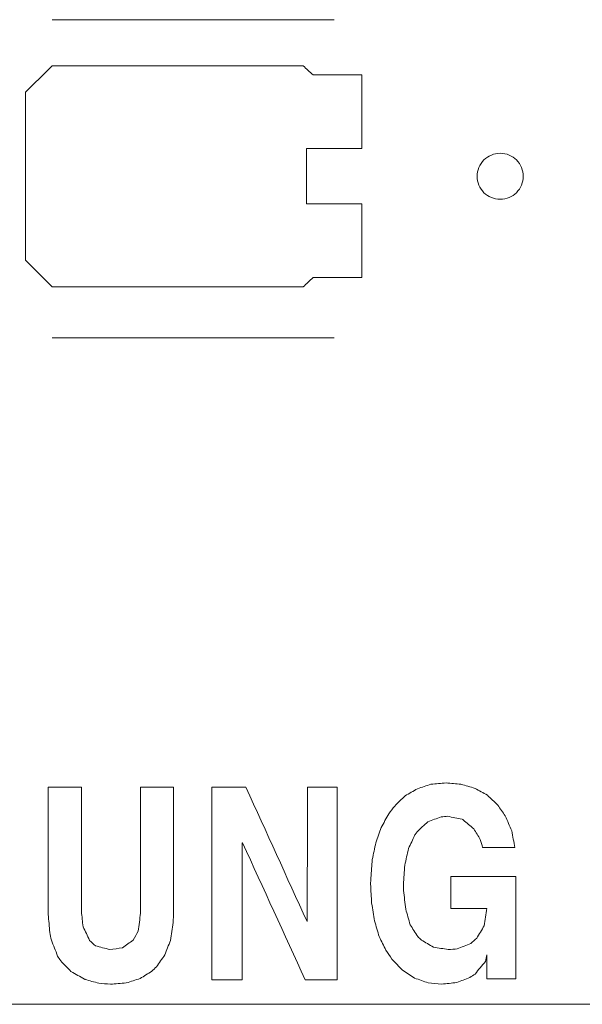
# Model space of a CAD drawing. Header units: inches. Extents: x -30 to 641, y 180 to 601.
# Tile 190 of 252: x 471.58 to 477.68, y 542.23 to 552.91. Entities that reach past the tile are written whole.
import ezdxf

# ---------------------------------------------------------------- set-up
doc = ezdxf.new("R2010")
doc.units = ezdxf.units.IN
doc.header["$MEASUREMENT"] = 0
doc.layers.add('1', color=7, linetype='Continuous')

# ---------------------------------------------------------------- blocks, each defined once
blk = doc.blocks.new('block 47')
at = {"layer": '1', "color": 155, "lineweight": 18, "true_color": 0x4c7299}
blk.add_lwpolyline([(518.34, 542.226), (409.453, 542.226)], dxfattribs=at)
blk = doc.blocks.new('block 1387')
at = {"layer": '1', "color": 18, "lineweight": 13, "true_color": 0x4c0000}
blk.add_lwpolyline([(518.34, 542.226), (409.453, 542.226)], dxfattribs=at)
blk = doc.blocks.new('block 1414')
at = {"layer": '1', "color": 252, "lineweight": 13, "true_color": 0x848484}
blk.add_lwpolyline([(474.989, 549.461), (471.929, 549.461)], dxfattribs=at)
blk = doc.blocks.new('block 1420')
at = {"layer": '1', "color": 18, "lineweight": 13, "true_color": 0x4c0000}
blk.add_lwpolyline([(518.34, 542.226), (409.453, 542.226)], dxfattribs=at)
blk = doc.blocks.new('block 1523')
at = {"layer": '1', "color": 252, "lineweight": 13, "true_color": 0x848484}
blk.add_lwpolyline([(474.989, 552.914), (471.929, 552.914)], dxfattribs=at)
blk = doc.blocks.new('block 1721')
at = {"layer": '1', "color": 252, "lineweight": 13, "true_color": 0x848484}
blk.add_lwpolyline([(474.989, 549.461), (471.929, 549.461)], dxfattribs=at)
blk = doc.blocks.new('block 1724')
at = {"layer": '1', "color": 252, "lineweight": 13, "true_color": 0x848484}
blk.add_lwpolyline([(474.989, 552.914), (471.929, 552.914)], dxfattribs=at)
blk = doc.blocks.new('block 5771')
at = {"layer": '1', "color": 18, "lineweight": 13, "true_color": 0x4c0000}
blk.add_lwpolyline([(523.263, 542.226), (522.332, 544.1), (520.136, 544.879), (518.427, 543.296), (518.231, 542.226), (517.062, 542.226), (498.359, 542.226), (423.55, 542.226), (414.199, 542.226), (409.523, 542.226), (408.687, 544.367), (406.394, 544.774), (404.968, 542.934), (404.49, 542.226), (403.321, 542.226), (398.645, 542.226), (389.294, 542.226), (351.889, 542.226), (314.485, 542.226), (295.782, 542.226)], dxfattribs=at)
blk = doc.blocks.new('block 6037')
at = {"layer": '1', "color": 252, "lineweight": 13, "true_color": 0x848484}
blk.add_lwpolyline([(476.539, 551.214), (476.54, 551.238), (476.544, 551.262), (476.55, 551.285), (476.558, 551.309), (476.568, 551.332), (476.581, 551.353), (476.596, 551.373), (476.613, 551.392), (476.631, 551.408), (476.651, 551.422), (476.671, 551.434), (476.693, 551.445), (476.715, 551.453), (476.739, 551.459), (476.764, 551.463), (476.789, 551.464), (476.814, 551.463), (476.839, 551.459), (476.863, 551.453), (476.886, 551.445), (476.907, 551.434), (476.928, 551.422), (476.947, 551.408), (476.965, 551.392), (476.982, 551.373), (476.997, 551.353), (477.01, 551.332), (477.02, 551.309), (477.029, 551.285), (477.035, 551.262), (477.038, 551.238), (477.039, 551.214), (477.038, 551.19), (477.035, 551.166), (477.029, 551.142), (477.02, 551.119), (477.01, 551.096), (476.997, 551.075), (476.982, 551.055), (476.965, 551.036), (476.947, 551.02), (476.928, 551.006), (476.907, 550.993), (476.886, 550.983), (476.863, 550.975), (476.839, 550.969), (476.814, 550.965), (476.789, 550.964), (476.764, 550.965), (476.739, 550.969), (476.715, 550.975), (476.693, 550.983), (476.671, 550.993), (476.651, 551.006), (476.631, 551.02), (476.613, 551.036), (476.596, 551.055), (476.581, 551.075), (476.568, 551.096), (476.558, 551.119), (476.55, 551.142), (476.544, 551.166), (476.54, 551.19), (476.539, 551.214)], dxfattribs=at)
blk = doc.blocks.new('block 6038')
at = {"layer": '1', "color": 252, "lineweight": 13, "true_color": 0x848484}
blk.add_open_spline([(475.289, 551.514), (475.289, 551.781), (475.289, 552.047), (475.289, 552.314), (475.112, 552.314), (474.936, 552.314), (474.759, 552.314), (474.723, 552.347), (474.687, 552.381), (474.652, 552.414), (473.744, 552.414), (472.836, 552.414), (471.929, 552.414), (471.832, 552.318), (471.736, 552.222), (471.639, 552.126), (471.639, 551.518), (471.639, 550.91), (471.639, 550.302), (471.736, 550.206), (471.832, 550.11), (471.929, 550.014), (472.836, 550.014), (473.744, 550.014), (474.652, 550.014), (474.687, 550.047), (474.723, 550.081), (474.759, 550.114), (474.936, 550.114), (475.112, 550.114), (475.289, 550.114), (475.289, 550.381), (475.289, 550.647), (475.289, 550.914), (475.089, 550.914), (474.889, 550.914), (474.689, 550.914), (474.689, 551.114), (474.689, 551.314), (474.689, 551.514), (474.889, 551.514), (475.089, 551.514), (475.289, 551.514)], degree=3, knots=[0, 0, 0, 0, 1, 1, 1, 2, 2, 2, 3, 3, 3, 4, 4, 4, 5, 5, 5, 6, 6, 6, 7, 7, 7, 8, 8, 8, 9, 9, 9, 10, 10, 10, 11, 11, 11, 12, 12, 12, 13, 13, 13, 14, 14, 14, 14], dxfattribs=at)
blk = doc.blocks.new('block 6039')
at = {"layer": '1', "color": 252, "lineweight": 13, "true_color": 0x848484}
blk.add_open_spline([(475.289, 551.514), (475.289, 551.781), (475.289, 552.047), (475.289, 552.314), (475.112, 552.314), (474.936, 552.314), (474.759, 552.314), (474.723, 552.347), (474.687, 552.381), (474.652, 552.414), (473.744, 552.414), (472.836, 552.414), (471.929, 552.414), (471.832, 552.318), (471.736, 552.222), (471.639, 552.126), (471.639, 551.518), (471.639, 550.91), (471.639, 550.302), (471.736, 550.206), (471.832, 550.11), (471.929, 550.014), (472.836, 550.014), (473.744, 550.014), (474.652, 550.014), (474.687, 550.047), (474.723, 550.081), (474.759, 550.114), (474.936, 550.114), (475.112, 550.114), (475.289, 550.114), (475.289, 550.381), (475.289, 550.647), (475.289, 550.914), (475.089, 550.914), (474.889, 550.914), (474.689, 550.914), (474.689, 551.114), (474.689, 551.314), (474.689, 551.514), (474.889, 551.514), (475.089, 551.514), (475.289, 551.514)], degree=3, knots=[0, 0, 0, 0, 1, 1, 1, 2, 2, 2, 3, 3, 3, 4, 4, 4, 5, 5, 5, 6, 6, 6, 7, 7, 7, 8, 8, 8, 9, 9, 9, 10, 10, 10, 11, 11, 11, 12, 12, 12, 13, 13, 13, 14, 14, 14, 14], dxfattribs=at)
blk = doc.blocks.new('block 6084')
at = {"layer": '1', "color": 18, "lineweight": 13, "true_color": 0x4c0000}
blk.add_open_spline([(471.988, 542.75), (471.966, 542.808), (471.944, 542.866), (471.921, 542.923), (471.915, 542.951), (471.909, 542.978), (471.903, 543.005), (471.898, 543.07), (471.893, 543.135), (471.888, 543.2), (471.888, 543.661), (471.888, 544.121), (471.888, 544.581), (472.008, 544.581), (472.127, 544.581), (472.247, 544.581), (472.247, 544.132), (472.247, 543.683), (472.247, 543.234), (472.253, 543.178), (472.259, 543.123), (472.265, 543.067), (472.289, 543.018), (472.312, 542.969), (472.335, 542.92), (472.357, 542.9), (472.378, 542.88), (472.399, 542.861), (472.451, 542.847), (472.503, 542.834), (472.555, 542.82), (472.6, 542.826), (472.646, 542.832), (472.692, 542.839), (472.731, 542.867), (472.771, 542.895), (472.81, 542.923), (472.828, 542.955), (472.845, 542.987), (472.862, 543.019), (472.871, 543.085), (472.88, 543.15), (472.889, 543.215), (472.889, 543.67), (472.889, 544.126), (472.889, 544.581), (473.008, 544.581), (473.127, 544.581), (473.246, 544.581), (473.246, 544.131), (473.246, 543.68), (473.246, 543.23), (473.245, 543.191), (473.244, 543.151), (473.243, 543.112), (473.232, 543.048), (473.222, 542.984), (473.212, 542.92), (473.192, 542.867), (473.172, 542.814), (473.151, 542.761), (473.121, 542.718), (473.09, 542.675), (473.06, 542.632), (473.044, 542.616), (473.027, 542.6), (473.011, 542.584), (472.969, 542.558), (472.926, 542.532), (472.883, 542.506), (472.834, 542.49), (472.784, 542.474), (472.734, 542.458), (472.676, 542.453), (472.618, 542.448), (472.561, 542.444), (472.519, 542.447), (472.477, 542.451), (472.436, 542.455), (472.386, 542.468), (472.336, 542.482), (472.287, 542.495), (472.285, 542.496), (472.283, 542.498), (472.281, 542.499), (472.232, 542.526), (472.183, 542.553), (472.134, 542.58), (472.097, 542.62), (472.059, 542.659), (472.022, 542.698), (472.011, 542.715), (471.999, 542.733), (471.988, 542.75)], degree=3, knots=[0, 0, 0, 0, 1, 1, 1, 2, 2, 2, 3, 3, 3, 4, 4, 4, 5, 5, 5, 6, 6, 6, 7, 7, 7, 8, 8, 8, 9, 9, 9, 10, 10, 10, 11, 11, 11, 12, 12, 12, 13, 13, 13, 14, 14, 14, 15, 15, 15, 16, 16, 16, 17, 17, 17, 18, 18, 18, 19, 19, 19, 20, 20, 20, 21, 21, 21, 22, 22, 22, 23, 23, 23, 24, 24, 24, 25, 25, 25, 26, 26, 26, 27, 27, 27, 28, 28, 28, 29, 29, 29, 30, 30, 30, 31, 31, 31, 31], dxfattribs=at)
blk = doc.blocks.new('block 6085')
at = {"layer": '1', "color": 18, "lineweight": 13, "true_color": 0x4c0000}
blk.add_open_spline([(475.614, 542.717), (475.593, 542.749), (475.572, 542.781), (475.55, 542.813), (475.526, 542.862), (475.502, 542.911), (475.477, 542.96), (475.46, 543.017), (475.443, 543.074), (475.426, 543.13), (475.415, 543.194), (475.405, 543.258), (475.395, 543.322), (475.391, 543.391), (475.387, 543.46), (475.383, 543.529), (475.384, 543.552), (475.385, 543.576), (475.386, 543.599), (475.391, 543.666), (475.396, 543.732), (475.401, 543.798), (475.414, 543.859), (475.428, 543.919), (475.441, 543.979), (475.46, 544.035), (475.479, 544.09), (475.499, 544.145), (475.526, 544.195), (475.553, 544.244), (475.581, 544.293), (475.602, 544.321), (475.624, 544.35), (475.645, 544.378), (475.682, 544.415), (475.72, 544.452), (475.757, 544.489), (475.802, 544.515), (475.847, 544.541), (475.891, 544.566), (475.94, 544.582), (475.989, 544.598), (476.038, 544.614), (476.092, 544.619), (476.147, 544.624), (476.202, 544.629), (476.256, 544.624), (476.31, 544.619), (476.363, 544.614), (476.414, 544.6), (476.465, 544.585), (476.516, 544.57), (476.56, 544.545), (476.605, 544.521), (476.65, 544.496), (476.687, 544.461), (476.725, 544.425), (476.762, 544.389), (476.79, 544.35), (476.817, 544.31), (476.844, 544.271), (476.868, 544.217), (476.891, 544.163), (476.914, 544.109), (476.926, 544.048), (476.937, 543.988), (476.948, 543.928), (476.831, 543.928), (476.714, 543.928), (476.598, 543.928), (476.59, 543.957), (476.582, 543.987), (476.573, 544.016), (476.55, 544.054), (476.527, 544.093), (476.503, 544.131), (476.465, 544.163), (476.426, 544.195), (476.388, 544.227), (476.384, 544.229), (476.38, 544.232), (476.376, 544.234), (476.324, 544.245), (476.272, 544.256), (476.22, 544.267), (476.196, 544.265), (476.172, 544.262), (476.147, 544.26), (476.099, 544.243), (476.052, 544.225), (476.004, 544.208), (475.964, 544.17), (475.925, 544.132), (475.885, 544.094), (475.878, 544.084), (475.871, 544.074), (475.864, 544.064), (475.841, 544.015), (475.817, 543.966), (475.794, 543.917), (475.781, 543.856), (475.768, 543.796), (475.754, 543.736), (475.749, 543.666), (475.744, 543.595), (475.739, 543.525), (475.74, 543.504), (475.741, 543.483), (475.742, 543.462), (475.749, 543.395), (475.756, 543.327), (475.764, 543.259), (475.78, 543.203), (475.796, 543.146), (475.812, 543.09), (475.84, 543.047), (475.867, 543.004), (475.894, 542.96), (475.908, 542.948), (475.921, 542.936), (475.934, 542.923), (475.978, 542.898), (476.021, 542.872), (476.065, 542.846), (476.119, 542.837), (476.173, 542.829), (476.226, 542.82), (476.259, 542.823), (476.291, 542.825), (476.324, 542.828), (476.372, 542.847), (476.421, 542.867), (476.47, 542.887), (476.491, 542.905), (476.513, 542.923), (476.534, 542.942), (476.561, 542.987), (476.589, 543.033), (476.616, 543.079), (476.625, 543.141), (476.634, 543.204), (476.643, 543.267), (476.514, 543.267), (476.384, 543.267), (476.254, 543.267), (476.254, 543.383), (476.254, 543.498), (476.254, 543.614), (476.489, 543.614), (476.725, 543.614), (476.96, 543.614), (476.96, 543.243), (476.96, 542.873), (476.96, 542.503), (476.855, 542.503), (476.749, 542.503), (476.643, 542.503), (476.643, 542.589), (476.643, 542.675), (476.643, 542.761), (476.639, 542.738), (476.635, 542.714), (476.631, 542.691), (476.593, 542.645), (476.554, 542.6), (476.516, 542.554), (476.497, 542.542), (476.479, 542.53), (476.461, 542.517), (476.413, 542.499), (476.365, 542.48), (476.318, 542.462), (476.263, 542.456), (476.208, 542.45), (476.153, 542.444), (476.105, 542.448), (476.056, 542.453), (476.007, 542.458), (475.958, 542.476), (475.91, 542.493), (475.861, 542.51), (475.817, 542.538), (475.774, 542.567), (475.73, 542.595), (475.691, 542.636), (475.653, 542.676), (475.614, 542.717)], degree=3, knots=[0, 0, 0, 0, 1, 1, 1, 2, 2, 2, 3, 3, 3, 4, 4, 4, 5, 5, 5, 6, 6, 6, 7, 7, 7, 8, 8, 8, 9, 9, 9, 10, 10, 10, 11, 11, 11, 12, 12, 12, 13, 13, 13, 14, 14, 14, 15, 15, 15, 16, 16, 16, 17, 17, 17, 18, 18, 18, 19, 19, 19, 20, 20, 20, 21, 21, 21, 22, 22, 22, 23, 23, 23, 24, 24, 24, 25, 25, 25, 26, 26, 26, 27, 27, 27, 28, 28, 28, 29, 29, 29, 30, 30, 30, 31, 31, 31, 32, 32, 32, 33, 33, 33, 34, 34, 34, 35, 35, 35, 36, 36, 36, 37, 37, 37, 38, 38, 38, 39, 39, 39, 40, 40, 40, 41, 41, 41, 42, 42, 42, 43, 43, 43, 44, 44, 44, 45, 45, 45, 46, 46, 46, 47, 47, 47, 48, 48, 48, 49, 49, 49, 50, 50, 50, 51, 51, 51, 52, 52, 52, 53, 53, 53, 54, 54, 54, 55, 55, 55, 56, 56, 56, 57, 57, 57, 58, 58, 58, 59, 59, 59, 60, 60, 60, 61, 61, 61, 62, 62, 62, 62], dxfattribs=at)
blk = doc.blocks.new('block 6088')
at = {"layer": '1', "color": 18, "lineweight": 13, "true_color": 0x4c0000}
blk.add_open_spline([(475.021, 544.581), (475.021, 543.885), (475.021, 543.188), (475.021, 542.492), (474.905, 542.492), (474.789, 542.492), (474.674, 542.492), (474.447, 542.987), (474.221, 543.483), (473.995, 543.979), (473.993, 543.979), (473.991, 543.979), (473.989, 543.979), (473.989, 543.483), (473.989, 542.987), (473.989, 542.492), (473.879, 542.492), (473.769, 542.492), (473.66, 542.492), (473.66, 543.188), (473.66, 543.885), (473.66, 544.581), (473.784, 544.581), (473.907, 544.581), (474.031, 544.581), (474.252, 544.095), (474.474, 543.609), (474.695, 543.123), (474.698, 543.609), (474.698, 544.095), (474.698, 544.581), (474.806, 544.581), (474.913, 544.581), (475.021, 544.581)], degree=3, knots=[0, 0, 0, 0, 1, 1, 1, 2, 2, 2, 3, 3, 3, 4, 4, 4, 5, 5, 5, 6, 6, 6, 7, 7, 7, 8, 8, 8, 9, 9, 9, 10, 10, 10, 11, 11, 11, 11], dxfattribs=at)
blk = doc.blocks.new('block 6108')
at = {"layer": '1', "color": 18, "lineweight": 13, "true_color": 0x4c0000}
blk.add_open_spline([(475.614, 542.717), (475.593, 542.749), (475.572, 542.781), (475.55, 542.813), (475.526, 542.862), (475.502, 542.911), (475.477, 542.96), (475.46, 543.017), (475.443, 543.074), (475.426, 543.13), (475.415, 543.194), (475.405, 543.258), (475.395, 543.322), (475.391, 543.391), (475.387, 543.46), (475.383, 543.529), (475.384, 543.552), (475.385, 543.576), (475.386, 543.599), (475.391, 543.666), (475.396, 543.732), (475.401, 543.798), (475.414, 543.859), (475.428, 543.919), (475.441, 543.979), (475.46, 544.035), (475.479, 544.09), (475.499, 544.145), (475.526, 544.195), (475.553, 544.244), (475.581, 544.293), (475.602, 544.321), (475.624, 544.35), (475.645, 544.378), (475.682, 544.415), (475.72, 544.452), (475.757, 544.489), (475.802, 544.515), (475.847, 544.541), (475.891, 544.566), (475.94, 544.582), (475.989, 544.598), (476.038, 544.614), (476.092, 544.619), (476.147, 544.624), (476.202, 544.629), (476.256, 544.624), (476.31, 544.619), (476.363, 544.614), (476.414, 544.6), (476.465, 544.585), (476.516, 544.57), (476.56, 544.545), (476.605, 544.521), (476.65, 544.496), (476.687, 544.461), (476.725, 544.425), (476.762, 544.389), (476.79, 544.35), (476.817, 544.31), (476.844, 544.271), (476.868, 544.217), (476.891, 544.163), (476.914, 544.109), (476.926, 544.048), (476.937, 543.988), (476.948, 543.928), (476.831, 543.928), (476.714, 543.928), (476.598, 543.928), (476.59, 543.957), (476.582, 543.987), (476.573, 544.016), (476.55, 544.054), (476.527, 544.093), (476.503, 544.131), (476.465, 544.163), (476.426, 544.195), (476.388, 544.227), (476.384, 544.229), (476.38, 544.232), (476.376, 544.234), (476.324, 544.245), (476.272, 544.256), (476.22, 544.267), (476.196, 544.265), (476.172, 544.262), (476.147, 544.26), (476.099, 544.243), (476.052, 544.225), (476.004, 544.208), (475.964, 544.17), (475.925, 544.132), (475.885, 544.094), (475.878, 544.084), (475.871, 544.074), (475.864, 544.064), (475.841, 544.015), (475.817, 543.966), (475.794, 543.917), (475.781, 543.856), (475.768, 543.796), (475.754, 543.736), (475.749, 543.666), (475.744, 543.595), (475.739, 543.525), (475.74, 543.504), (475.741, 543.483), (475.742, 543.462), (475.749, 543.395), (475.756, 543.327), (475.764, 543.259), (475.78, 543.203), (475.796, 543.146), (475.812, 543.09), (475.84, 543.047), (475.867, 543.004), (475.894, 542.96), (475.908, 542.948), (475.921, 542.936), (475.934, 542.923), (475.978, 542.898), (476.021, 542.872), (476.065, 542.846), (476.119, 542.837), (476.173, 542.829), (476.226, 542.82), (476.259, 542.823), (476.291, 542.825), (476.324, 542.828), (476.372, 542.847), (476.421, 542.867), (476.47, 542.887), (476.491, 542.905), (476.513, 542.923), (476.534, 542.942), (476.561, 542.987), (476.589, 543.033), (476.616, 543.079), (476.625, 543.141), (476.634, 543.204), (476.643, 543.267), (476.514, 543.267), (476.384, 543.267), (476.254, 543.267), (476.254, 543.383), (476.254, 543.498), (476.254, 543.614), (476.489, 543.614), (476.725, 543.614), (476.96, 543.614), (476.96, 543.243), (476.96, 542.873), (476.96, 542.503), (476.855, 542.503), (476.749, 542.503), (476.643, 542.503), (476.643, 542.589), (476.643, 542.675), (476.643, 542.761), (476.639, 542.738), (476.635, 542.714), (476.631, 542.691), (476.593, 542.645), (476.554, 542.6), (476.516, 542.554), (476.497, 542.542), (476.479, 542.53), (476.461, 542.517), (476.413, 542.499), (476.365, 542.48), (476.318, 542.462), (476.263, 542.456), (476.208, 542.45), (476.153, 542.444), (476.105, 542.448), (476.056, 542.453), (476.007, 542.458), (475.958, 542.476), (475.91, 542.493), (475.861, 542.51), (475.817, 542.538), (475.774, 542.567), (475.73, 542.595), (475.691, 542.636), (475.653, 542.676), (475.614, 542.717)], degree=3, knots=[0, 0, 0, 0, 1, 1, 1, 2, 2, 2, 3, 3, 3, 4, 4, 4, 5, 5, 5, 6, 6, 6, 7, 7, 7, 8, 8, 8, 9, 9, 9, 10, 10, 10, 11, 11, 11, 12, 12, 12, 13, 13, 13, 14, 14, 14, 15, 15, 15, 16, 16, 16, 17, 17, 17, 18, 18, 18, 19, 19, 19, 20, 20, 20, 21, 21, 21, 22, 22, 22, 23, 23, 23, 24, 24, 24, 25, 25, 25, 26, 26, 26, 27, 27, 27, 28, 28, 28, 29, 29, 29, 30, 30, 30, 31, 31, 31, 32, 32, 32, 33, 33, 33, 34, 34, 34, 35, 35, 35, 36, 36, 36, 37, 37, 37, 38, 38, 38, 39, 39, 39, 40, 40, 40, 41, 41, 41, 42, 42, 42, 43, 43, 43, 44, 44, 44, 45, 45, 45, 46, 46, 46, 47, 47, 47, 48, 48, 48, 49, 49, 49, 50, 50, 50, 51, 51, 51, 52, 52, 52, 53, 53, 53, 54, 54, 54, 55, 55, 55, 56, 56, 56, 57, 57, 57, 58, 58, 58, 59, 59, 59, 60, 60, 60, 61, 61, 61, 62, 62, 62, 62], dxfattribs=at)
blk = doc.blocks.new('block 6122')
at = {"layer": '1', "color": 18, "lineweight": 13, "true_color": 0x4c0000}
blk.add_open_spline([(475.021, 544.581), (475.021, 543.885), (475.021, 543.188), (475.021, 542.492), (474.905, 542.492), (474.789, 542.492), (474.674, 542.492), (474.447, 542.987), (474.221, 543.483), (473.995, 543.979), (473.993, 543.979), (473.991, 543.979), (473.989, 543.979), (473.989, 543.483), (473.989, 542.987), (473.989, 542.492), (473.879, 542.492), (473.769, 542.492), (473.66, 542.492), (473.66, 543.188), (473.66, 543.885), (473.66, 544.581), (473.784, 544.581), (473.907, 544.581), (474.031, 544.581), (474.252, 544.095), (474.474, 543.609), (474.695, 543.123), (474.698, 543.609), (474.698, 544.095), (474.698, 544.581), (474.806, 544.581), (474.913, 544.581), (475.021, 544.581)], degree=3, knots=[0, 0, 0, 0, 1, 1, 1, 2, 2, 2, 3, 3, 3, 4, 4, 4, 5, 5, 5, 6, 6, 6, 7, 7, 7, 8, 8, 8, 9, 9, 9, 10, 10, 10, 11, 11, 11, 11], dxfattribs=at)
blk = doc.blocks.new('block 6135')
at = {"layer": '1', "color": 18, "lineweight": 13, "true_color": 0x4c0000}
blk.add_open_spline([(471.988, 542.75), (471.966, 542.808), (471.944, 542.866), (471.921, 542.923), (471.915, 542.951), (471.909, 542.978), (471.903, 543.005), (471.898, 543.07), (471.893, 543.135), (471.888, 543.2), (471.888, 543.661), (471.888, 544.121), (471.888, 544.581), (472.008, 544.581), (472.127, 544.581), (472.247, 544.581), (472.247, 544.132), (472.247, 543.683), (472.247, 543.234), (472.253, 543.178), (472.259, 543.123), (472.265, 543.067), (472.289, 543.018), (472.312, 542.969), (472.335, 542.92), (472.357, 542.9), (472.378, 542.88), (472.399, 542.861), (472.451, 542.847), (472.503, 542.834), (472.555, 542.82), (472.6, 542.826), (472.646, 542.832), (472.692, 542.839), (472.731, 542.867), (472.771, 542.895), (472.81, 542.923), (472.828, 542.955), (472.845, 542.987), (472.862, 543.019), (472.871, 543.085), (472.88, 543.15), (472.889, 543.215), (472.889, 543.67), (472.889, 544.126), (472.889, 544.581), (473.008, 544.581), (473.127, 544.581), (473.246, 544.581), (473.246, 544.131), (473.246, 543.68), (473.246, 543.23), (473.245, 543.191), (473.244, 543.151), (473.243, 543.112), (473.232, 543.048), (473.222, 542.984), (473.212, 542.92), (473.192, 542.867), (473.172, 542.814), (473.151, 542.761), (473.121, 542.718), (473.09, 542.675), (473.06, 542.632), (473.044, 542.616), (473.027, 542.6), (473.011, 542.584), (472.969, 542.558), (472.926, 542.532), (472.883, 542.506), (472.834, 542.49), (472.784, 542.474), (472.734, 542.458), (472.676, 542.453), (472.618, 542.448), (472.561, 542.444), (472.519, 542.447), (472.477, 542.451), (472.436, 542.455), (472.386, 542.468), (472.336, 542.482), (472.287, 542.495), (472.285, 542.496), (472.283, 542.498), (472.281, 542.499), (472.232, 542.526), (472.183, 542.553), (472.134, 542.58), (472.097, 542.62), (472.059, 542.659), (472.022, 542.698), (472.011, 542.715), (471.999, 542.733), (471.988, 542.75)], degree=3, knots=[0, 0, 0, 0, 1, 1, 1, 2, 2, 2, 3, 3, 3, 4, 4, 4, 5, 5, 5, 6, 6, 6, 7, 7, 7, 8, 8, 8, 9, 9, 9, 10, 10, 10, 11, 11, 11, 12, 12, 12, 13, 13, 13, 14, 14, 14, 15, 15, 15, 16, 16, 16, 17, 17, 17, 18, 18, 18, 19, 19, 19, 20, 20, 20, 21, 21, 21, 22, 22, 22, 23, 23, 23, 24, 24, 24, 25, 25, 25, 26, 26, 26, 27, 27, 27, 28, 28, 28, 29, 29, 29, 30, 30, 30, 31, 31, 31, 31], dxfattribs=at)
blk = doc.blocks.new('block 6429')
at = {"layer": '1', "color": 252, "lineweight": 13, "true_color": 0x848484}
blk.add_open_spline([(475.289, 551.514), (475.289, 551.781), (475.289, 552.047), (475.289, 552.314), (475.112, 552.314), (474.936, 552.314), (474.759, 552.314), (474.723, 552.347), (474.687, 552.381), (474.652, 552.414), (473.744, 552.414), (472.836, 552.414), (471.929, 552.414), (471.832, 552.318), (471.736, 552.222), (471.639, 552.126), (471.639, 551.518), (471.639, 550.91), (471.639, 550.302), (471.736, 550.206), (471.832, 550.11), (471.929, 550.014), (472.836, 550.014), (473.744, 550.014), (474.652, 550.014), (474.687, 550.047), (474.723, 550.081), (474.759, 550.114), (474.936, 550.114), (475.112, 550.114), (475.289, 550.114), (475.289, 550.381), (475.289, 550.647), (475.289, 550.914), (475.089, 550.914), (474.889, 550.914), (474.689, 550.914), (474.689, 551.114), (474.689, 551.314), (474.689, 551.514), (474.889, 551.514), (475.089, 551.514), (475.289, 551.514)], degree=3, knots=[0, 0, 0, 0, 1, 1, 1, 2, 2, 2, 3, 3, 3, 4, 4, 4, 5, 5, 5, 6, 6, 6, 7, 7, 7, 8, 8, 8, 9, 9, 9, 10, 10, 10, 11, 11, 11, 12, 12, 12, 13, 13, 13, 14, 14, 14, 14], dxfattribs=at)
blk = doc.blocks.new('block 6430')
at = {"layer": '1', "color": 252, "lineweight": 13, "true_color": 0x848484}
blk.add_open_spline([(475.289, 551.514), (475.289, 551.781), (475.289, 552.047), (475.289, 552.314), (475.112, 552.314), (474.936, 552.314), (474.759, 552.314), (474.723, 552.347), (474.687, 552.381), (474.652, 552.414), (473.744, 552.414), (472.836, 552.414), (471.929, 552.414), (471.832, 552.318), (471.736, 552.222), (471.639, 552.126), (471.639, 551.518), (471.639, 550.91), (471.639, 550.302), (471.736, 550.206), (471.832, 550.11), (471.929, 550.014), (472.836, 550.014), (473.744, 550.014), (474.652, 550.014), (474.687, 550.047), (474.723, 550.081), (474.759, 550.114), (474.936, 550.114), (475.112, 550.114), (475.289, 550.114), (475.289, 550.381), (475.289, 550.647), (475.289, 550.914), (475.089, 550.914), (474.889, 550.914), (474.689, 550.914), (474.689, 551.114), (474.689, 551.314), (474.689, 551.514), (474.889, 551.514), (475.089, 551.514), (475.289, 551.514)], degree=3, knots=[0, 0, 0, 0, 1, 1, 1, 2, 2, 2, 3, 3, 3, 4, 4, 4, 5, 5, 5, 6, 6, 6, 7, 7, 7, 8, 8, 8, 9, 9, 9, 10, 10, 10, 11, 11, 11, 12, 12, 12, 13, 13, 13, 14, 14, 14, 14], dxfattribs=at)
blk = doc.blocks.new('block 6431')
at = {"layer": '1', "color": 252, "lineweight": 13, "true_color": 0x848484}
blk.add_lwpolyline([(476.539, 551.214), (476.54, 551.238), (476.544, 551.262), (476.55, 551.285), (476.558, 551.309), (476.568, 551.332), (476.581, 551.353), (476.596, 551.373), (476.613, 551.392), (476.631, 551.408), (476.651, 551.422), (476.671, 551.434), (476.693, 551.445), (476.715, 551.453), (476.739, 551.459), (476.764, 551.463), (476.789, 551.464), (476.814, 551.463), (476.839, 551.459), (476.863, 551.453), (476.886, 551.445), (476.907, 551.434), (476.928, 551.422), (476.947, 551.408), (476.965, 551.392), (476.982, 551.373), (476.997, 551.353), (477.01, 551.332), (477.02, 551.309), (477.029, 551.285), (477.035, 551.262), (477.038, 551.238), (477.039, 551.214), (477.038, 551.19), (477.035, 551.166), (477.029, 551.142), (477.02, 551.119), (477.01, 551.096), (476.997, 551.075), (476.982, 551.055), (476.965, 551.036), (476.947, 551.02), (476.928, 551.006), (476.907, 550.993), (476.886, 550.983), (476.863, 550.975), (476.839, 550.969), (476.814, 550.965), (476.789, 550.964), (476.764, 550.965), (476.739, 550.969), (476.715, 550.975), (476.693, 550.983), (476.671, 550.993), (476.651, 551.006), (476.631, 551.02), (476.613, 551.036), (476.596, 551.055), (476.581, 551.075), (476.568, 551.096), (476.558, 551.119), (476.55, 551.142), (476.544, 551.166), (476.54, 551.19), (476.539, 551.214)], dxfattribs=at)

msp = doc.modelspace()

# ---------------------------------------------------------------- block references
at = {"layer": '1'}
for name in ['block 5771', 'block 1523', 'block 1724', 'block 6038', 'block 6039', 'block 6429', 'block 6430', 'block 6037', 'block 6431', 'block 1414', 'block 1721', 'block 6084', 'block 6135', 'block 6088', 'block 6122', 'block 6085', 'block 6108', 'block 47', 'block 1387', 'block 1420']:
    msp.add_blockref(name, (0, 0), dxfattribs=at)

doc.saveas('drawing.dxf')
